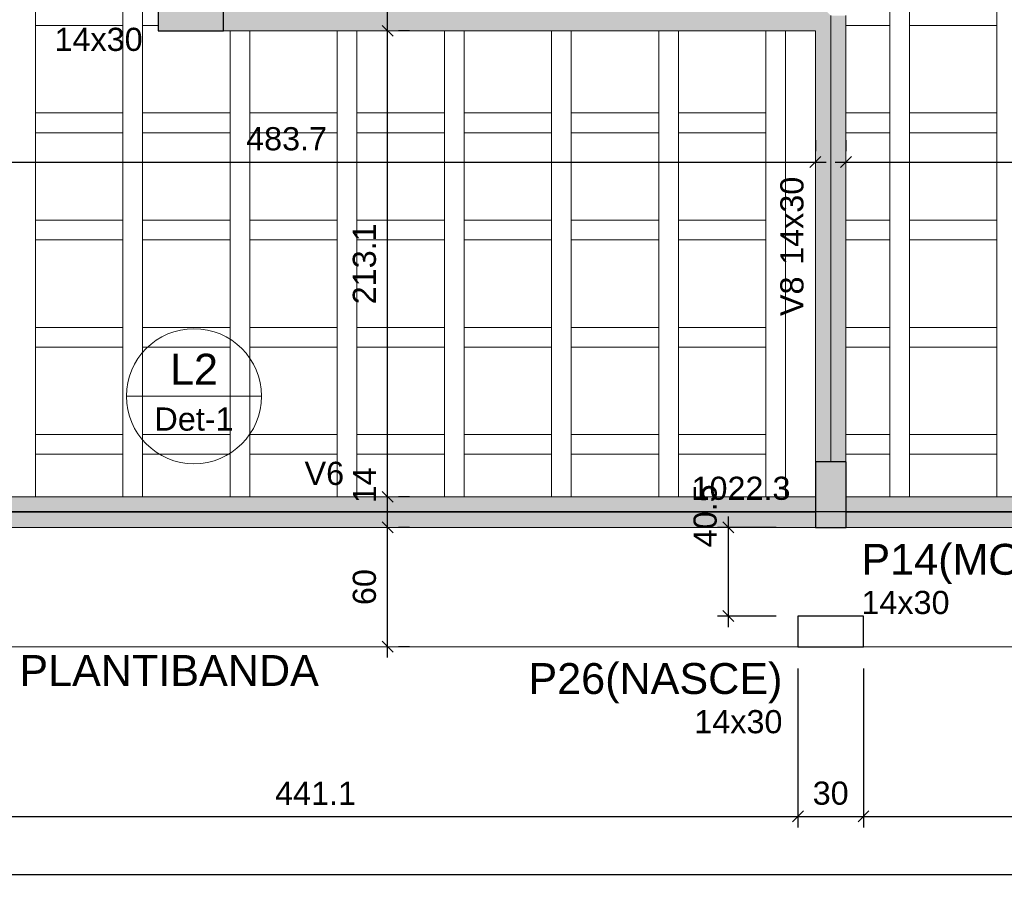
# Model space of a CAD drawing. Header units: millimetres. Extents: x 1852 to 2571, y -668 to -390.
# Tile 41 of 84: x 2281 to 2290, y -628 to -620. Entities that reach past the tile are written whole.
import ezdxf

# ---------------------------------------------------------------- set-up
doc = ezdxf.new("R2010")
doc.units = ezdxf.units.MM
for name, color, linetype, lineweight in [('FO-Cotas', 5, 'Continuous', 5), ('FO-Eixos', 5, 'Continuous', 5), ('FO-Hachura pilar que morre', 106, 'Continuous', 5), ('FO-Hachura viga', 43, 'Continuous', 5), ('FO-Hachuras das lajes', 1, 'Continuous', 20), ('FO-Pilares', 4, 'Continuous', 30), ('FO-Textos das lajes', 3, 'Continuous', 20), ('FO-Textos das vigas', 7, 'Continuous', 5), ('FO-Textos dos pilares', 7, 'Continuous', 5), ('FO-Vigas', 1, 'Continuous', 20)]:
    doc.layers.add(name, color=color, linetype=linetype, lineweight=lineweight)
doc.styles.add('ARIAL', font='arial.ttf')
doc.styles.get("Standard").update_dxf_attribs({"font": 'arial.ttf'})
doc.dimstyles.new('UM_50.000000', dxfattribs={"dimtxt": 0.18, "dimasz": 0.1, "dimexe": 0.1, "dimexo": 0.2, "dimgap": 0, "dimtad": 1, "dimtih": 1, "dimtoh": 1, "dimdec": 1, "dimlfac": 50, "dimzin": 0, "dimdsep": 46, "dimtxsty": 'Standard', "dimcen": 0.09, "dimdle": 0.1, "dimadec": 1, "dimazin": 2, "dimtfac": 1, "dimtdec": 4, "dimtofl": 0, "dimtmove": 0, "dimatfit": 3, "dimfxl": 1, "dimtolj": 1, "dimarcsym": 0})

# ---------------------------------------------------------------- blocks, each defined once
blk = doc.blocks.new('_Oblique')
at = {"color": 0, "linetype": 'ByBlock', "lineweight": -2}
blk.add_line((-0.5, -0.5), (0.5, 0.5), dxfattribs=at)
blk = doc.blocks.new('*D1631')
at = {"layer": 'FO-Cotas', "color": 0, "lineweight": -2, "transparency": 16777216}
for p, q in [((2288.2823, -626.2556), (2288.2823, -627.7076)), ((2279.4595, -626.3956), (2279.4595, -627.7076)), ((2279.3595, -627.6076), (2288.3823, -627.6076))]:
    blk.add_line(p, q, dxfattribs=at)
at = {"layer": 'FO-Cotas', "color": 0, "lineweight": -2, "transparency": 16777216, "xscale": 0.1, "yscale": 0.1, "zscale": 0.1, "rotation": 180}
blk.add_blockref('_Oblique', (2279.4595, -627.6076), dxfattribs=at)
at = {"layer": 'FO-Cotas', "color": 0, "lineweight": -2, "transparency": 16777216, "xscale": 0.1, "yscale": 0.1, "zscale": 0.1}
blk.add_blockref('_Oblique', (2288.2823, -627.6076), dxfattribs=at)
at = {"layer": 'FO-Cotas', "color": 7, "transparency": 16777216, "insert": (2283.8709, -627.3958), "char_height": 0.2118, "attachment_point": 5, "rotation": 0.00573, "style": 'ARIAL'}
blk.add_mtext('\\A1;441.1', dxfattribs=at)
blk = doc.blocks.new('*D1632')
at = {"layer": 'FO-Cotas', "color": 0, "lineweight": -2, "transparency": 16777216}
for p, q in [((2288.2823, -626.2556), (2288.2823, -627.7076)), ((2288.8823, -626.2556), (2288.8823, -627.7076)), ((2288.1823, -627.6076), (2288.9823, -627.6076))]:
    blk.add_line(p, q, dxfattribs=at)
at = {"layer": 'FO-Cotas', "color": 0, "lineweight": -2, "transparency": 16777216, "xscale": 0.1, "yscale": 0.1, "zscale": 0.1, "rotation": 180}
blk.add_blockref('_Oblique', (2288.2823, -627.6076), dxfattribs=at)
at = {"layer": 'FO-Cotas', "color": 0, "lineweight": -2, "transparency": 16777216, "xscale": 0.1, "yscale": 0.1, "zscale": 0.1}
blk.add_blockref('_Oblique', (2288.8823, -627.6076), dxfattribs=at)
at = {"layer": 'FO-Cotas', "color": 7, "transparency": 16777216, "insert": (2288.5823, -627.3958), "char_height": 0.2118, "attachment_point": 5, "rotation": 0.00573, "style": 'ARIAL'}
blk.add_mtext('\\A1;30', dxfattribs=at)
blk = doc.blocks.new('*D1633')
at = {"layer": 'FO-Cotas', "color": 0, "lineweight": -2, "transparency": 16777216}
for p, q in [((2288.8823, -626.2556), (2288.8823, -627.7076)), ((2297.8249, -626.2556), (2297.8249, -627.7076)), ((2288.7823, -627.6076), (2297.9249, -627.6076))]:
    blk.add_line(p, q, dxfattribs=at)
at = {"layer": 'FO-Cotas', "color": 0, "lineweight": -2, "transparency": 16777216, "xscale": 0.1, "yscale": 0.1, "zscale": 0.1, "rotation": 180}
blk.add_blockref('_Oblique', (2288.8823, -627.6076), dxfattribs=at)
at = {"layer": 'FO-Cotas', "color": 0, "lineweight": -2, "transparency": 16777216, "xscale": 0.1, "yscale": 0.1, "zscale": 0.1}
blk.add_blockref('_Oblique', (2297.8249, -627.6076), dxfattribs=at)
at = {"layer": 'FO-Cotas', "color": 7, "transparency": 16777216, "insert": (2293.3536, -627.3958), "char_height": 0.2118, "attachment_point": 5, "rotation": 0.00573, "style": 'ARIAL'}
blk.add_mtext('\\A1;447.1', dxfattribs=at)
blk = doc.blocks.new('*D1641')
at = {"layer": 'FO-Cotas', "color": 0, "lineweight": -2, "transparency": 16777216}
for p, q in [((2277.2589, -626.2556), (2277.2589, -628.2371)), ((2316.6997, -626.2556), (2316.6997, -628.2371)), ((2277.1589, -628.1371), (2316.7997, -628.1371))]:
    blk.add_line(p, q, dxfattribs=at)
at = {"layer": 'FO-Cotas', "color": 0, "lineweight": -2, "transparency": 16777216, "xscale": 0.1, "yscale": 0.1, "zscale": 0.1, "rotation": 180}
blk.add_blockref('_Oblique', (2277.2589, -628.1371), dxfattribs=at)
at = {"layer": 'FO-Cotas', "color": 0, "lineweight": -2, "transparency": 16777216, "xscale": 0.1, "yscale": 0.1, "zscale": 0.1}
blk.add_blockref('_Oblique', (2316.6997, -628.1371), dxfattribs=at)
at = {"layer": 'FO-Cotas', "color": 7, "transparency": 16777216, "insert": (2296.9793, -627.9253), "char_height": 0.2118, "attachment_point": 5, "rotation": 0.00573, "style": 'ARIAL'}
blk.add_mtext('\\A1;1972', dxfattribs=at)
blk = doc.blocks.new('*D1656')
at = {"layer": 'FO-Cotas', "color": 0, "lineweight": -2, "transparency": 16777216}
for p, q in [((2278.7693, -621.4242), (2278.7693, -621.5242)), ((2288.4423, -621.4242), (2288.4423, -621.5242)), ((2278.6693, -621.6242), (2288.5423, -621.6242))]:
    blk.add_line(p, q, dxfattribs=at)
at = {"layer": 'FO-Cotas', "color": 0, "lineweight": -2, "transparency": 16777216, "xscale": 0.1, "yscale": 0.1, "zscale": 0.1, "rotation": 180}
blk.add_blockref('_Oblique', (2278.7693, -621.6242), dxfattribs=at)
at = {"layer": 'FO-Cotas', "color": 0, "lineweight": -2, "transparency": 16777216, "xscale": 0.1, "yscale": 0.1, "zscale": 0.1}
blk.add_blockref('_Oblique', (2288.4423, -621.6242), dxfattribs=at)
at = {"layer": 'FO-Cotas', "color": 7, "transparency": 16777216, "insert": (2283.6058, -621.4124), "char_height": 0.2118, "attachment_point": 5, "rotation": 0.00573, "style": 'ARIAL'}
blk.add_mtext('\\A1;483.7', dxfattribs=at)
blk = doc.blocks.new('*D1657')
at = {"layer": 'FO-Cotas', "color": 0, "lineweight": -2, "transparency": 16777216}
for p, q in [((2288.7223, -621.4242), (2288.7223, -621.5242)), ((2297.9849, -621.4242), (2297.9849, -621.5242)), ((2288.6223, -621.6242), (2298.0849, -621.6242))]:
    blk.add_line(p, q, dxfattribs=at)
at = {"layer": 'FO-Cotas', "color": 0, "lineweight": -2, "transparency": 16777216, "xscale": 0.1, "yscale": 0.1, "zscale": 0.1, "rotation": 180}
blk.add_blockref('_Oblique', (2288.7223, -621.6242), dxfattribs=at)
at = {"layer": 'FO-Cotas', "color": 0, "lineweight": -2, "transparency": 16777216, "xscale": 0.1, "yscale": 0.1, "zscale": 0.1}
blk.add_blockref('_Oblique', (2297.9849, -621.6242), dxfattribs=at)
at = {"layer": 'FO-Cotas', "color": 7, "transparency": 16777216, "insert": (2293.3536, -621.4124), "char_height": 0.2118, "attachment_point": 5, "rotation": 0.00573, "style": 'ARIAL'}
blk.add_mtext('\\A1;463.1', dxfattribs=at)
blk = doc.blocks.new('*D1681')
at = {"layer": 'FO-Cotas', "color": 0, "lineweight": -2, "transparency": 16777216}
for p, q in [((2284.5303, -626.1556), (2284.5303, -624.8652)), ((2284.7303, -624.9652), (2284.6303, -624.9652)), ((2284.7303, -626.0556), (2284.6303, -626.0556))]:
    blk.add_line(p, q, dxfattribs=at)
at = {"layer": 'FO-Cotas', "color": 0, "lineweight": -2, "transparency": 16777216, "xscale": 0.1, "yscale": 0.1, "zscale": 0.1}
for p, rotation in [((2284.5303, -624.9652), 90), ((2284.5303, -626.0556), 270)]:
    blk.add_blockref('_Oblique', p, dxfattribs=dict(at, rotation=rotation))
at = {"layer": 'FO-Cotas', "color": 7, "transparency": 16777216, "insert": (2284.3185, -625.5104), "char_height": 0.2118, "attachment_point": 5, "rotation": 90, "style": 'ARIAL'}
blk.add_mtext('\\A1;60', dxfattribs=at)
blk = doc.blocks.new('*D1682')
at = {"layer": 'FO-Cotas', "color": 0, "lineweight": -2, "transparency": 16777216}
for p, q in [((2284.5303, -625.0652), (2284.5303, -624.5852)), ((2284.7303, -624.6852), (2284.6303, -624.6852)), ((2284.7303, -624.9652), (2284.6303, -624.9652))]:
    blk.add_line(p, q, dxfattribs=at)
at = {"layer": 'FO-Cotas', "color": 0, "lineweight": -2, "transparency": 16777216, "xscale": 0.1, "yscale": 0.1, "zscale": 0.1}
for p, rotation in [((2284.5303, -624.6852), 90), ((2284.5303, -624.9652), 270)]:
    blk.add_blockref('_Oblique', p, dxfattribs=dict(at, rotation=rotation))
at = {"layer": 'FO-Cotas', "color": 7, "transparency": 16777216, "insert": (2284.3185, -624.5793), "char_height": 0.2118, "attachment_point": 5, "rotation": 90, "style": 'ARIAL'}
blk.add_mtext('\\A1;14', dxfattribs=at)
blk = doc.blocks.new('*D1683')
at = {"layer": 'FO-Cotas', "color": 0, "lineweight": -2, "transparency": 16777216}
for p, q in [((2284.5303, -624.7852), (2284.5303, -620.3242)), ((2284.7303, -620.4242), (2284.6303, -620.4242)), ((2284.7303, -624.6852), (2284.6303, -624.6852))]:
    blk.add_line(p, q, dxfattribs=at)
at = {"layer": 'FO-Cotas', "color": 0, "lineweight": -2, "transparency": 16777216, "xscale": 0.1, "yscale": 0.1, "zscale": 0.1}
for p, rotation in [((2284.5303, -620.4242), 90), ((2284.5303, -624.6852), 270)]:
    blk.add_blockref('_Oblique', p, dxfattribs=dict(at, rotation=rotation))
at = {"layer": 'FO-Cotas', "color": 7, "transparency": 16777216, "insert": (2284.3185, -622.5547), "char_height": 0.2118, "attachment_point": 5, "rotation": 90, "style": 'ARIAL'}
blk.add_mtext('\\A1;213.1', dxfattribs=at)
blk = doc.blocks.new('*D1684')
at = {"layer": 'FO-Cotas', "color": 0, "lineweight": -2, "transparency": 16777216}
for p, q in [((2284.5303, -620.5242), (2284.5303, -620.0442)), ((2284.7303, -620.1442), (2284.6303, -620.1442)), ((2284.7303, -620.4242), (2284.6303, -620.4242))]:
    blk.add_line(p, q, dxfattribs=at)
at = {"layer": 'FO-Cotas', "color": 0, "lineweight": -2, "transparency": 16777216, "xscale": 0.1, "yscale": 0.1, "zscale": 0.1}
for p, rotation in [((2284.5303, -620.1442), 90), ((2284.5303, -620.4242), 270)]:
    blk.add_blockref('_Oblique', p, dxfattribs=dict(at, rotation=rotation))
at = {"layer": 'FO-Cotas', "color": 7, "transparency": 16777216, "insert": (2284.3185, -620.0383), "char_height": 0.2118, "attachment_point": 5, "rotation": 90, "style": 'ARIAL'}
blk.add_mtext('\\A1;14', dxfattribs=at)
blk = doc.blocks.new('*D1605')
at = {"layer": 'FO-Cotas', "color": 0, "lineweight": -2, "transparency": 16777216}
for p, q in [((2277.5389, -625.2556), (2277.5389, -624.7202)), ((2297.9849, -625.2556), (2297.9849, -624.7202)), ((2277.4389, -624.8202), (2298.0849, -624.8202))]:
    blk.add_line(p, q, dxfattribs=at)
at = {"layer": 'FO-Cotas', "color": 0, "lineweight": -2, "transparency": 16777216, "xscale": 0.1, "yscale": 0.1, "zscale": 0.1, "rotation": 180}
blk.add_blockref('_Oblique', (2277.5389, -624.8202), dxfattribs=at)
at = {"layer": 'FO-Cotas', "color": 0, "lineweight": -2, "transparency": 16777216, "xscale": 0.1, "yscale": 0.1, "zscale": 0.1}
blk.add_blockref('_Oblique', (2297.9849, -624.8202), dxfattribs=at)
at = {"layer": 'FO-Cotas', "color": 7, "transparency": 16777216, "insert": (2287.7619, -624.6084), "char_height": 0.2118, "attachment_point": 5, "rotation": 0.00573, "style": 'ARIAL'}
blk.add_mtext('\\A1;1022.3', dxfattribs=at)
blk = doc.blocks.new('*D1615')
at = {"layer": 'FO-Cotas', "color": 0, "lineweight": -2, "transparency": 16777216}
for p, q in [((2287.6469, -625.8756), (2287.6469, -624.8652)), ((2288.0823, -624.9652), (2287.5469, -624.9652)), ((2288.0823, -625.7756), (2287.5469, -625.7756))]:
    blk.add_line(p, q, dxfattribs=at)
at = {"layer": 'FO-Cotas', "color": 0, "lineweight": -2, "transparency": 16777216, "xscale": 0.1, "yscale": 0.1, "zscale": 0.1}
for p, rotation in [((2287.6469, -624.9652), 90), ((2287.6469, -625.7756), 270)]:
    blk.add_blockref('_Oblique', p, dxfattribs=dict(at, rotation=rotation))
at = {"layer": 'FO-Cotas', "color": 7, "transparency": 16777216, "insert": (2287.4351, -624.8593), "char_height": 0.2118, "attachment_point": 5, "rotation": 90, "style": 'ARIAL'}
blk.add_mtext('\\A1;40.5', dxfattribs=at)

msp = doc.modelspace()

# ---------------------------------------------------------------- hatches: boundary and pattern name
at = {"layer": 'FO-Hachura pilar que morre', "linetype": 'Continuous'}
for points in [[(2282.4303, -620.1442), (2282.4303, -620.2842), (2282.4303, -620.4242), (2282.7303, -620.4242), (2283.0303, -620.4242), (2283.0303, -620.2842), (2283.0303, -620.1442), (2282.7303, -620.1442)], [(2288.7227, -624.3652), (2288.5827, -624.3652), (2288.4427, -624.3652), (2288.4427, -624.6652), (2288.4427, -624.9652), (2288.5827, -624.9652), (2288.7227, -624.9652), (2288.7227, -624.6652)]]:
    msp.add_hatch(color=256, dxfattribs=at).paths.add_polyline_path(points)
at = {"layer": 'FO-Hachura viga', "linetype": 'Continuous'}
for points in [[(2288.5823, -620.2842), (2288.5823, -620.2842), (2288.4423, -620.1442), (2283.0303, -620.1442), (2283.0303, -620.4242), (2288.4423, -620.4242), (2288.5823, -620.2842)], [(2288.7223, -620.2842), (2288.7223, -620.2842), (2288.5823, -620.2842), (2288.4423, -620.4242), (2288.4423, -624.3652), (2288.7223, -624.3652), (2288.7223, -620.2842)], [(2288.4427, -624.6852), (2288.4427, -624.6852), (2279.3195, -624.6852), (2279.3195, -624.8252), (2279.4595, -624.9652), (2288.4427, -624.9652), (2288.4427, -624.6852)], [(2297.9847, -624.6852), (2297.9847, -624.6852), (2288.7227, -624.6852), (2288.7227, -624.9652), (2297.9847, -624.9652), (2297.9847, -624.6852)]]:
    msp.add_hatch(color=256, dxfattribs=at).paths.add_polyline_path(points)

# ---------------------------------------------------------------- linework, layer by layer
at = {"layer": 'FO-Eixos'}
for p, q in [((2288.5823, -624.3652), (2288.5823, -620.2842)), ((2279.3195, -624.8252), (2288.4427, -624.8252)), ((2288.7227, -624.8252), (2297.9849, -624.8252))]:
    msp.add_line(p, q, dxfattribs=at)
at = {"layer": 'FO-Hachuras das lajes'}
for p, q in [((2281.3093, -620.4246), (2281.3093, -615.7226)), ((2282.1093, -620.4246), (2282.1093, -615.7226)), ((2282.2893, -620.4246), (2282.2893, -615.7226)), ((2289.1223, -620.4236), (2289.1223, -620.1436)), ((2289.3023, -620.4236), (2289.3023, -620.1436)), ((2290.1023, -620.4236), (2290.1023, -620.1436)), ((2282.1093, -620.3756), (2281.3093, -620.3756)), ((2281.3093, -620.3756), (2281.3093, -621.1756)), ((2282.1093, -621.1756), (2282.1093, -620.3756)), ((2282.4303, -620.3756), (2282.2893, -620.3756)), ((2282.2893, -620.3756), (2282.2893, -621.1756)), ((2289.1223, -620.3756), (2288.7223, -620.3756)), ((2289.1223, -621.1756), (2289.1223, -620.3756)), ((2290.1023, -620.3756), (2289.3023, -620.3756)), ((2289.3023, -620.3756), (2289.3023, -621.1756)), ((2290.1023, -621.1756), (2290.1023, -620.3756)), ((2281.3093, -624.4256), (2281.3093, -620.4246)), ((2282.1093, -624.4256), (2282.1093, -620.4246)), ((2282.2893, -624.4256), (2282.2893, -620.4246)), ((2283.0893, -621.1756), (2283.0893, -620.4246)), ((2283.0893, -624.4256), (2283.0893, -620.4246)), ((2283.2693, -620.4246), (2283.2693, -621.1756)), ((2283.2693, -624.4256), (2283.2693, -620.4246)), ((2284.0693, -621.1756), (2284.0693, -620.4246)), ((2284.0693, -624.4256), (2284.0693, -620.4246)), ((2284.2493, -620.4246), (2284.2493, -621.1756)), ((2284.2493, -624.4256), (2284.2493, -620.4246)), ((2285.0493, -621.1756), (2285.0493, -620.4246)), ((2285.0493, -624.4256), (2285.0493, -620.4246)), ((2285.2293, -620.4246), (2285.2293, -621.1756)), ((2285.2293, -624.4256), (2285.2293, -620.4246)), ((2286.0293, -621.1756), (2286.0293, -620.4246)), ((2286.0293, -624.4256), (2286.0293, -620.4246)), ((2286.2093, -620.4246), (2286.2093, -621.1756)), ((2286.2093, -624.4256), (2286.2093, -620.4246)), ((2287.0093, -621.1756), (2287.0093, -620.4246)), ((2287.0093, -624.4256), (2287.0093, -620.4246)), ((2287.1893, -620.4246), (2287.1893, -621.1756)), ((2287.1893, -624.4256), (2287.1893, -620.4246)), ((2287.9893, -621.1756), (2287.9893, -620.4246)), ((2287.9893, -624.4256), (2287.9893, -620.4246)), ((2288.1693, -624.4256), (2288.1693, -620.4246)), ((2289.1223, -624.6856), (2289.1223, -620.4236)), ((2289.3023, -624.6856), (2289.3023, -620.4236)), ((2290.1023, -624.6856), (2290.1023, -620.4236)), ((2281.3093, -621.1756), (2282.1093, -621.1756)), ((2282.2893, -621.1756), (2283.0893, -621.1756)), ((2283.2693, -621.1756), (2284.0693, -621.1756)), ((2284.2493, -621.1756), (2285.0493, -621.1756)), ((2285.2293, -621.1756), (2286.0293, -621.1756)), ((2286.2093, -621.1756), (2287.0093, -621.1756)), ((2287.1893, -621.1756), (2287.9893, -621.1756)), ((2288.7223, -621.1756), (2289.1223, -621.1756)), ((2289.3023, -621.1756), (2290.1023, -621.1756)), ((2282.1093, -621.3556), (2281.3093, -621.3556)), ((2281.3093, -621.3556), (2281.3093, -622.1556)), ((2282.1093, -622.1556), (2282.1093, -621.3556)), ((2283.0893, -621.3556), (2282.2893, -621.3556)), ((2282.2893, -621.3556), (2282.2893, -622.1556)), ((2283.0893, -622.1556), (2283.0893, -621.3556)), ((2284.0693, -621.3556), (2283.2693, -621.3556)), ((2283.2693, -621.3556), (2283.2693, -622.1556)), ((2284.0693, -622.1556), (2284.0693, -621.3556)), ((2285.0493, -621.3556), (2284.2493, -621.3556)), ((2284.2493, -621.3556), (2284.2493, -622.1556)), ((2285.0493, -622.1556), (2285.0493, -621.3556)), ((2286.0293, -621.3556), (2285.2293, -621.3556)), ((2285.2293, -621.3556), (2285.2293, -622.1556)), ((2286.0293, -622.1556), (2286.0293, -621.3556)), ((2287.0093, -621.3556), (2286.2093, -621.3556)), ((2286.2093, -621.3556), (2286.2093, -622.1556)), ((2287.0093, -622.1556), (2287.0093, -621.3556)), ((2287.9893, -621.3556), (2287.1893, -621.3556)), ((2287.1893, -621.3556), (2287.1893, -622.1556)), ((2287.9893, -622.1556), (2287.9893, -621.3556)), ((2289.1223, -621.3556), (2288.7223, -621.3556)), ((2289.1223, -622.1556), (2289.1223, -621.3556)), ((2290.1023, -621.3556), (2289.3023, -621.3556)), ((2289.3023, -621.3556), (2289.3023, -622.1556)), ((2290.1023, -622.1556), (2290.1023, -621.3556)), ((2281.3093, -622.1556), (2282.1093, -622.1556)), ((2282.2893, -622.1556), (2283.0893, -622.1556)), ((2283.2693, -622.1556), (2284.0693, -622.1556)), ((2284.2493, -622.1556), (2285.0493, -622.1556)), ((2285.2293, -622.1556), (2286.0293, -622.1556)), ((2286.2093, -622.1556), (2287.0093, -622.1556)), ((2287.1893, -622.1556), (2287.9893, -622.1556)), ((2288.7223, -622.1556), (2289.1223, -622.1556)), ((2289.3023, -622.1556), (2290.1023, -622.1556)), ((2282.1093, -622.3356), (2281.3093, -622.3356)), ((2281.3093, -622.3356), (2281.3093, -623.1356)), ((2282.1093, -623.1356), (2282.1093, -622.3356)), ((2283.0893, -622.3356), (2282.2893, -622.3356)), ((2282.2893, -622.3356), (2282.2893, -623.1356)), ((2283.0893, -623.1356), (2283.0893, -622.3356)), ((2284.0693, -622.3356), (2283.2693, -622.3356)), ((2283.2693, -622.3356), (2283.2693, -623.1356)), ((2284.0693, -623.1356), (2284.0693, -622.3356)), ((2285.0493, -622.3356), (2284.2493, -622.3356)), ((2284.2493, -622.3356), (2284.2493, -623.1356)), ((2285.0493, -623.1356), (2285.0493, -622.3356)), ((2286.0293, -622.3356), (2285.2293, -622.3356)), ((2285.2293, -622.3356), (2285.2293, -623.1356)), ((2286.0293, -623.1356), (2286.0293, -622.3356)), ((2287.0093, -622.3356), (2286.2093, -622.3356)), ((2286.2093, -622.3356), (2286.2093, -623.1356)), ((2287.0093, -623.1356), (2287.0093, -622.3356)), ((2287.9893, -622.3356), (2287.1893, -622.3356)), ((2287.1893, -622.3356), (2287.1893, -623.1356)), ((2287.9893, -623.1356), (2287.9893, -622.3356)), ((2289.1223, -622.3356), (2288.7223, -622.3356)), ((2289.1223, -623.1356), (2289.1223, -622.3356)), ((2290.1023, -622.3356), (2289.3023, -622.3356)), ((2289.3023, -622.3356), (2289.3023, -623.1356)), ((2290.1023, -623.1356), (2290.1023, -622.3356)), ((2281.3093, -623.1356), (2282.1093, -623.1356)), ((2282.2893, -623.1356), (2283.0893, -623.1356)), ((2283.2693, -623.1356), (2284.0693, -623.1356)), ((2284.2493, -623.1356), (2285.0493, -623.1356)), ((2285.2293, -623.1356), (2286.0293, -623.1356)), ((2286.2093, -623.1356), (2287.0093, -623.1356)), ((2287.1893, -623.1356), (2287.9893, -623.1356)), ((2288.7223, -623.1356), (2289.1223, -623.1356)), ((2289.3023, -623.1356), (2290.1023, -623.1356)), ((2282.1093, -623.3156), (2281.3093, -623.3156)), ((2281.3093, -623.3156), (2281.3093, -624.1156)), ((2282.1093, -624.1156), (2282.1093, -623.3156)), ((2283.0893, -623.3156), (2282.2893, -623.3156)), ((2282.2893, -623.3156), (2282.2893, -624.1156)), ((2283.0893, -624.1156), (2283.0893, -623.3156)), ((2284.0693, -623.3156), (2283.2693, -623.3156)), ((2283.2693, -623.3156), (2283.2693, -624.1156)), ((2284.0693, -624.1156), (2284.0693, -623.3156)), ((2285.0493, -623.3156), (2284.2493, -623.3156)), ((2284.2493, -623.3156), (2284.2493, -624.1156)), ((2285.0493, -624.1156), (2285.0493, -623.3156)), ((2286.0293, -623.3156), (2285.2293, -623.3156)), ((2285.2293, -623.3156), (2285.2293, -624.1156)), ((2286.0293, -624.1156), (2286.0293, -623.3156)), ((2287.0093, -623.3156), (2286.2093, -623.3156)), ((2286.2093, -623.3156), (2286.2093, -624.1156)), ((2287.0093, -624.1156), (2287.0093, -623.3156)), ((2287.9893, -623.3156), (2287.1893, -623.3156)), ((2287.1893, -623.3156), (2287.1893, -624.1156)), ((2287.9893, -624.1156), (2287.9893, -623.3156)), ((2289.1223, -623.3156), (2288.7223, -623.3156)), ((2289.1223, -624.1156), (2289.1223, -623.3156)), ((2290.1023, -623.3156), (2289.3023, -623.3156)), ((2289.3023, -623.3156), (2289.3023, -624.1156)), ((2290.1023, -624.1156), (2290.1023, -623.3156)), ((2281.3093, -624.1156), (2282.1093, -624.1156)), ((2282.2893, -624.1156), (2283.0893, -624.1156)), ((2283.2693, -624.1156), (2284.0693, -624.1156)), ((2284.2493, -624.1156), (2285.0493, -624.1156)), ((2285.2293, -624.1156), (2286.0293, -624.1156)), ((2286.2093, -624.1156), (2287.0093, -624.1156)), ((2287.1893, -624.1156), (2287.9893, -624.1156)), ((2288.7223, -624.1156), (2289.1223, -624.1156)), ((2289.3023, -624.1156), (2290.1023, -624.1156)), ((2282.1093, -624.2956), (2281.3093, -624.2956)), ((2281.3093, -624.2956), (2281.3093, -624.6856)), ((2282.1093, -624.6856), (2282.1093, -624.2956)), ((2283.0893, -624.2956), (2282.2893, -624.2956)), ((2282.2893, -624.2956), (2282.2893, -624.6856)), ((2283.0893, -624.6856), (2283.0893, -624.2956)), ((2284.0693, -624.2956), (2283.2693, -624.2956)), ((2283.2693, -624.2956), (2283.2693, -624.6856)), ((2284.0693, -624.6856), (2284.0693, -624.2956)), ((2285.0493, -624.2956), (2284.2493, -624.2956)), ((2284.2493, -624.2956), (2284.2493, -624.6856)), ((2285.0493, -624.6856), (2285.0493, -624.2956)), ((2286.0293, -624.2956), (2285.2293, -624.2956)), ((2285.2293, -624.2956), (2285.2293, -624.6856)), ((2286.0293, -624.6856), (2286.0293, -624.2956)), ((2287.0093, -624.2956), (2286.2093, -624.2956)), ((2286.2093, -624.2956), (2286.2093, -624.6856)), ((2287.0093, -624.6856), (2287.0093, -624.2956)), ((2287.9893, -624.2956), (2287.1893, -624.2956)), ((2287.1893, -624.2956), (2287.1893, -624.6856)), ((2287.9893, -624.6856), (2287.9893, -624.2956)), ((2289.1223, -624.2956), (2288.7223, -624.2956)), ((2289.1223, -624.6856), (2289.1223, -624.2956)), ((2290.1023, -624.2956), (2289.3023, -624.2956)), ((2289.3023, -624.2956), (2289.3023, -624.6856)), ((2290.1023, -624.6856), (2290.1023, -624.2956)), ((2281.3093, -624.6856), (2281.3093, -624.4256)), ((2282.1093, -624.6856), (2282.1093, -624.4256)), ((2282.2893, -624.6856), (2282.2893, -624.4256)), ((2283.0893, -624.6856), (2283.0893, -624.4256)), ((2283.2693, -624.6856), (2283.2693, -624.4256)), ((2284.0693, -624.6856), (2284.0693, -624.4256)), ((2284.2493, -624.6856), (2284.2493, -624.4256)), ((2285.0493, -624.6856), (2285.0493, -624.4256)), ((2285.2293, -624.6856), (2285.2293, -624.4256)), ((2286.0293, -624.6856), (2286.0293, -624.4256)), ((2286.2093, -624.6856), (2286.2093, -624.4256)), ((2287.0093, -624.6856), (2287.0093, -624.4256)), ((2287.1893, -624.6856), (2287.1893, -624.4256)), ((2287.9893, -624.6856), (2287.9893, -624.4256)), ((2288.1693, -624.6856), (2288.1693, -624.4256))]:
    msp.add_line(p, q, dxfattribs=at)
at = {"layer": 'FO-Pilares'}
for points in [[(2282.4303, -620.1442), (2282.4303, -620.2842), (2282.4303, -620.4242), (2282.7303, -620.4242), (2283.0303, -620.4242), (2283.0303, -620.2842), (2283.0303, -620.1442), (2282.7303, -620.1442), (2282.4303, -620.1442)], [(2288.7227, -624.3652), (2288.5827, -624.3652), (2288.4427, -624.3652), (2288.4427, -624.6652), (2288.4427, -624.9652), (2288.5827, -624.9652), (2288.7227, -624.9652), (2288.7227, -624.6652), (2288.7227, -624.3652)], [(2288.2823, -625.7756), (2288.2823, -625.9156), (2288.2823, -626.0556), (2288.5823, -626.0556), (2288.8823, -626.0556), (2288.8823, -625.9156), (2288.8823, -625.7756), (2288.5823, -625.7756), (2288.2823, -625.7756)]]:
    msp.add_lwpolyline(points, close=True, dxfattribs=at)
at = {"layer": 'FO-Textos das lajes'}
msp.add_line((2282.1413, -623.7652), (2283.3763, -623.7652), dxfattribs=at)
msp.add_circle((2282.7588, -623.7652), 0.6175, dxfattribs=at)
at = {"layer": 'FO-Vigas'}
for p, q in [((2288.7223, -624.3652), (2288.7223, -620.2842)), ((2283.0303, -620.4242), (2288.4423, -620.4242)), ((2288.4423, -624.3652), (2288.4423, -620.4242)), ((2279.3195, -624.6852), (2288.4427, -624.6852)), ((2288.7227, -624.6852), (2297.9849, -624.6852)), ((2279.4595, -624.9652), (2288.4427, -624.9652)), ((2288.7227, -624.9652), (2297.9849, -624.9652)), ((2279.4595, -626.0556), (2288.2823, -626.0556)), ((2288.8823, -626.0556), (2297.8249, -626.0556))]:
    msp.add_line(p, q, dxfattribs=at)

# ---------------------------------------------------------------- texts
at = {"layer": 'FO-Textos das lajes', "attachment_point": 8, "line_spacing_factor": 0.798, "style": 'ARIAL'}
for s, insert, char_height, width in [('L2', (2282.7588, -623.6593), 0.2824, 0.884693), ('Det-1', (2282.7588, -624.0829), 0.2118, 1.446695)]:
    msp.add_mtext(s, dxfattribs=dict(at, insert=insert, char_height=char_height, width=width))
at = {"layer": 'FO-Textos das vigas', "linetype": 'Continuous', "char_height": 0.2118, "rotation": 90, "line_spacing_factor": 0.798, "style": 'ARIAL'}
for s, insert, width, attachment_point in [('14x30', (2288.3364, -622.5644), 1.608402, 7), ('V8', (2288.3364, -622.6703), 0.724791, 9)]:
    msp.add_mtext(s, dxfattribs=dict(at, insert=insert, width=width, attachment_point=attachment_point))
at = {"layer": 'FO-Textos das vigas', "linetype": 'Continuous', "insert": (2283.9511, -624.5793), "char_height": 0.2118, "width": 0.724791, "attachment_point": 8, "line_spacing_factor": 0.798, "style": 'ARIAL'}
msp.add_mtext('V6', dxfattribs=at)
at = {"layer": 'FO-Textos dos pilares', "linetype": 'Continuous', "line_spacing_factor": 0.798, "style": 'ARIAL'}
for s, insert, char_height, width, attachment_point in [('14x30', (2282.2891, -620.6111), 0.2118, 1.608402, 9), ('P14(MORRE)', (2288.8633, -625.4826), 0.2824, 4.904615, 7), ('14x30', (2288.8635, -625.7598), 0.2118, 1.608402, 7), ('P26(NASCE)', (2288.1413, -626.5726), 0.2824, 4.687322, 9), ('14x30', (2288.1411, -626.8498), 0.2118, 1.608402, 9)]:
    msp.add_mtext(s, dxfattribs=dict(at, insert=insert, char_height=char_height, width=width, attachment_point=attachment_point))
at = {"layer": 'FO-Vigas', "insert": (2281.1611, -626.4142), "char_height": 0.2824, "width": 4.687322, "attachment_point": 7, "line_spacing_factor": 0.798, "style": 'ARIAL'}
msp.add_mtext('PLANTIBANDA', dxfattribs=at)

# ---------------------------------------------------------------- dimensions: what is measured, and where the dimension line sits
at = {"layer": 'FO-Cotas'}
for base, p1, p2, picture, middle in [((2284.5303, -620.1442), (2284.5303, -620.4242), (2284.5303, -620.1442), '*D1684', (2284.3185, -620.0383)), ((2284.5303130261, -620.4241793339), (2284.5303130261, -624.6851793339), (2284.5303130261, -620.4241793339), '*D1683', (2284.3185130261, -622.5546793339)), ((2284.5303, -624.6852), (2284.5303, -624.9652), (2284.5303, -624.6852), '*D1682', (2284.3185, -624.5793)), ((2287.6469, -624.9652), (2288.2823, -625.7756), (2288.2823, -624.9652), '*D1615', (2287.4351, -624.8593))]:
    dim = msp.add_linear_dim(base=base, p1=p1, p2=p2, angle=90, dimstyle='UM_50.000000', override={"dimtxt": 0.2118, "dimasz": 0.1, "dimexe": 0.1, "dimexo": 0.2, "dimtad": 1, "dimtih": 0, "dimtoh": 0, "dimdec": 1, "dimlfac": 50, "dimzin": 8, "dimtxsty": 'ARIAL', "dimblk": 'Oblique', "dimblk1": 'Oblique', "dimblk2": 'Oblique', "dimsah": 1, "dimdle": 0.1, "dimse1": 0, "dimse2": 0, "dimclrt": 7, "dimadec": 1, "dimazin": 3, "dimtmove": 2, "dimldrblk": 'Oblique'}, dxfattribs=at)
    dim.commit()
    dim.dimension.update_dxf_attribs({"geometry": picture, "text_midpoint": middle, "dimtype": 160, "text_rotation": 90})
for base, p1, p2, picture, middle, turn in [((2288.4423130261, -621.6241793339), (2278.7693130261, -621.6241793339), (2288.4423130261, -621.6241793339), '*D1656', (2283.6058130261, -621.4123793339), 0.005729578), ((2297.9849, -621.6242), (2288.7223, -621.6242), (2297.9849, -621.6242), '*D1657', (2293.3536, -621.4124), 0.00573), ((2297.9849, -624.8202), (2277.5389, -625.4556), (2297.9849, -625.4556), '*D1605', (2287.7619, -624.6084), 0.00573), ((2316.6997, -628.1371), (2277.2589, -626.0556), (2316.6997, -626.0556), '*D1641', (2296.9793, -627.9253), 0.00573), ((2288.2823, -627.6076), (2279.4595, -626.1956), (2288.2823, -626.0556), '*D1631', (2283.8709, -627.3958), 0.00573), ((2288.8823, -627.6076), (2288.2823, -626.0556), (2288.8823, -626.0556), '*D1632', (2288.5823, -627.3958), 0.00573), ((2297.8249, -627.6076), (2288.8823, -626.0556), (2297.8249, -626.0556), '*D1633', (2293.3536, -627.3958), 0.00573)]:
    dim = msp.add_linear_dim(base=base, p1=p1, p2=p2, dimstyle='UM_50.000000', override={"dimtxt": 0.2118, "dimasz": 0.1, "dimexe": 0.1, "dimexo": 0.2, "dimtad": 1, "dimtih": 0, "dimtoh": 0, "dimdec": 1, "dimlfac": 50, "dimzin": 8, "dimtxsty": 'ARIAL', "dimblk": 'Oblique', "dimblk1": 'Oblique', "dimblk2": 'Oblique', "dimsah": 1, "dimdle": 0.1, "dimse1": 0, "dimse2": 0, "dimclrt": 7, "dimadec": 1, "dimazin": 3, "dimtmove": 2, "dimldrblk": 'Oblique'}, dxfattribs=at)
    dim.commit()
    dim.dimension.update_dxf_attribs({"geometry": picture, "text_midpoint": middle, "dimtype": 160, "text_rotation": turn})
dim = msp.add_linear_dim(base=(2284.5303, -624.9652), p1=(2284.5303, -626.0556), p2=(2284.5303, -624.9652), angle=90, text='60', dimstyle='UM_50.000000', override={"dimtxt": 0.2118, "dimasz": 0.1, "dimexe": 0.1, "dimexo": 0.2, "dimtad": 1, "dimtih": 0, "dimtoh": 0, "dimdec": 1, "dimlfac": 50, "dimzin": 8, "dimtxsty": 'ARIAL', "dimblk": 'Oblique', "dimblk1": 'Oblique', "dimblk2": 'Oblique', "dimsah": 1, "dimdle": 0.1, "dimse1": 0, "dimse2": 0, "dimclrt": 7, "dimadec": 1, "dimazin": 3, "dimtmove": 2, "dimldrblk": 'Oblique'}, dxfattribs=at)
dim.commit()
dim.dimension.update_dxf_attribs({"geometry": '*D1681', "text_midpoint": (2284.3185, -625.5104), "dimtype": 160, "text_rotation": 90})

doc.saveas('drawing.dxf')
